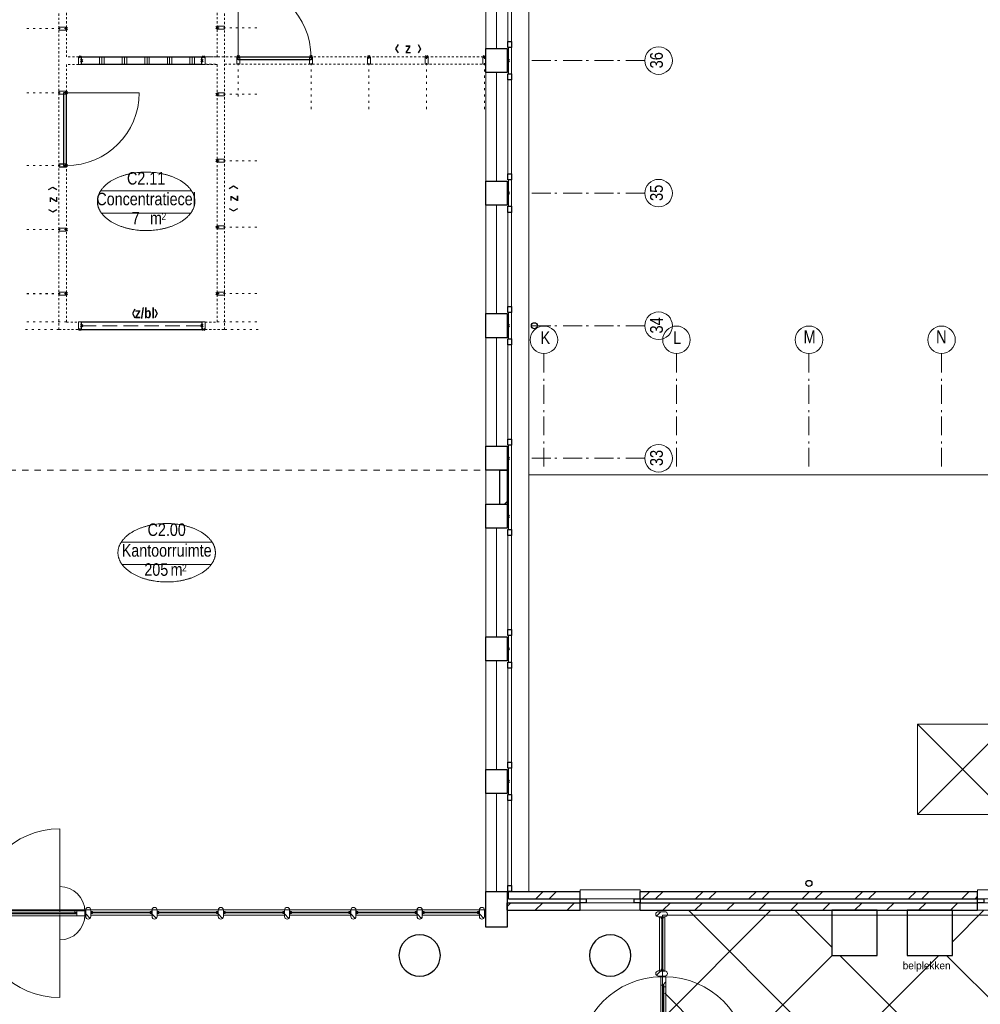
# Model space of a CAD drawing. Header units: millimetres. Extents: x 45699 to 251499, y 244 to 86446.
# Tile 119 of 240: x 179422 to 192179, y 45201 to 58272. Entities that reach past the tile are written whole.
import ezdxf
from ezdxf.enums import TextEntityAlignment as Align

# ---------------------------------------------------------------- set-up
doc = ezdxf.new("R2010")
doc.units = ezdxf.units.MM
doc.header["$LTSCALE"] = 400
doc.header["$PDMODE"] = 3
doc.header["$PDSIZE"] = 15
for name, pattern in [('STYLE_01', [0.416641, 0.208282, -0.208359]), ('STYLE_02', [0.694427, 0.486069, -0.208359]), ('STYLE_05', [0.208282, 0.069427, -0.138855]), ('STYLE_06', [1.041641, 0.625, -0.208282, 0.069427, -0.138931]), ('STYLE_21', [0.138889, 0.069444, -0.069444])]:
    doc.linetypes.add(name, pattern=pattern)
for name, color, linetype, lineweight in [('Buitenkozijnen', 140, 'Continuous', 15), ('Interieur-deur', 43, 'Continuous', 9), ('Interieur-scheidingswand-horizontaal', 5, 'Continuous', 25), ('Interieur-systeemwand glas', 140, 'STYLE_21', 15), ('Kozijnmerken', 43, 'Continuous', 9), ('Lijn-stramien', 5, 'STYLE_06', 9), ('mat-baksteen', 5, 'Continuous', 25), ('mat-beton (ihwg)', 5, 'Continuous', 25), ('mat-glas-hor', 140, 'Continuous', 15), ('mat-kalkzandsteen', 5, 'Continuous', 25), ('mat-naaldhout', 140, 'Continuous', 15), ('None', 7, 'Continuous', 9), ('Ruimtenummers', 5, 'Continuous', 25)]:
    doc.layers.add(name, color=color, linetype=linetype, lineweight=lineweight)
for name, color, linetype in [('inlay', 6, 'Continuous'), ('plat', 5, 'Continuous'), ('timmerwerk-ge', 150, 'Continuous')]:
    doc.layers.add(name, color=color, linetype=linetype)
doc.styles.add('Arial Narrow', font='ARIALN.TTF', dxfattribs={"height": 222.25})
doc.styles.add('Arial Narrow (bold)', font='ARIALNB.TTF', dxfattribs={"height": 172.861111})
doc.styles.add('s100', font='stylu.ttf', dxfattribs={"height": 100})

# ---------------------------------------------------------------- blocks, each defined once
blk = doc.blocks.new('*U266')
at = {"layer": 'Interieur-systeemwand glas', "lineweight": 15}
for p, q in [((-8939, 10609), (-8939, 24789)), ((-8839, 14229), (-8839, 17649)), ((-8839, 10709), (-8839, 14129))]:
    blk.add_line(p, q, dxfattribs=at)
blk = doc.blocks.new('*U269')
at = {"layer": 'Interieur-systeemwand glas', "lineweight": 15}
for p, q in [((-6999, 10709), (-6839, 10709)), ((-6999, 10609), (-6739, 10609))]:
    blk.add_line(p, q, dxfattribs=at)
blk = doc.blocks.new('*U271')
at = {"layer": 'Interieur-systeemwand glas', "lineweight": 15}
for p, q in [((-6838.941, 14229), (-7039.941, 14229)), ((-6838.941, 14129), (-7039.941, 14129))]:
    blk.add_line(p, q, dxfattribs=at)
blk = doc.blocks.new('*U290')
at = {"layer": 'Interieur-systeemwand glas', "lineweight": 15}
for p, q in [((-8677.941, 14229), (-8838.941, 14229)), ((-8677.941, 14129), (-8838.941, 14129))]:
    blk.add_line(p, q, dxfattribs=at)
blk = doc.blocks.new('*U292')
at = {"layer": 'Interieur-systeemwand glas', "color": 43, "linetype": 'Continuous', "lineweight": 9}
for points in [[(-8938.941, 14624.5), (-8838.941, 14624.5), (-8838.941, 14584.5), (-8938.941, 14584.5)], [(-8637.941, 14229), (-8637.941, 14129), (-8677.941, 14129), (-8677.941, 14229)], [(-8938.941, 13773.5), (-8838.941, 13773.5), (-8838.941, 13733.5), (-8938.941, 13733.5)]]:
    blk.add_lwpolyline(points, close=True, dxfattribs=at)
at = {"layer": 'Interieur-systeemwand glas', "color": 43, "linetype": 'Continuous', "lineweight": 15}
for p in [(-8838.941, 14604.5), (-8657.941, 14229), (-8838.941, 13753.5), (-8838.941, 13753.5)]:
    blk.add_point(p, dxfattribs=at)
at = {"layer": 'Lijn-stramien', "color": 8, "linetype": 'STYLE_05', "lineweight": 5}
for p, q in [((-8838.941, 14604.5), (-9414.941, 14604.5)), ((-8838.941, 13753.5), (-9414.941, 13753.5)), ((-8838.941, 13753.5), (-9414.941, 13753.5))]:
    blk.add_line(p, q, dxfattribs=at)
at = {"layer": 'None', "linetype": 'Continuous', "lineweight": 5}
blk.add_point((-8637.941, 14179), dxfattribs=at)
blk = doc.blocks.new('*U294')
at = {"layer": 'Interieur-systeemwand glas', "color": 43, "linetype": 'Continuous', "lineweight": 9}
blk.add_lwpolyline([(-8938.941, 15475.5), (-8838.941, 15475.5), (-8838.941, 15435.5), (-8938.941, 15435.5)], close=True, dxfattribs=at)
at = {"layer": 'Interieur-systeemwand glas', "color": 43, "linetype": 'Continuous', "lineweight": 15}
for p in [(-8838.941, 15455.5), (-8838.941, 14604.5)]:
    blk.add_point(p, dxfattribs=at)
at = {"layer": 'Lijn-stramien', "color": 8, "linetype": 'STYLE_05', "lineweight": 5}
for p, q in [((-8838.941, 15455.5), (-9414.941, 15455.5)), ((-8838.941, 14604.5), (-9414.941, 14604.5))]:
    blk.add_line(p, q, dxfattribs=at)
blk = doc.blocks.new('*U297')
at = {"layer": 'Interieur-deur', "color": 140, "linetype": 'Continuous', "lineweight": 15}
blk.add_line((-7875, 13753), (-8839, 13753), dxfattribs=at)
at = {"layer": 'Interieur-deur', "color": 92, "linetype": 'Continuous', "lineweight": 25}
blk.add_lwpolyline([(-8839, 12787), (-8839, 13753), (-8879, 13753), (-8879, 12787)], close=True, dxfattribs=at)
at = {"layer": 'Interieur-deur', "color": 140, "linetype": 'Continuous', "lineweight": 15}
blk.add_arc((-8839, 13753), 966, 270, 0, dxfattribs=at)
at = {"layer": 'Interieur-systeemwand glas', "color": 43, "linetype": 'Continuous', "lineweight": 9}
for points in [[(-8839, 13733), (-8839, 13773), (-8939, 13773), (-8939, 13733)], [(-8839, 12767), (-8839, 12807), (-8939, 12807), (-8939, 12767)]]:
    blk.add_lwpolyline(points, close=True, dxfattribs=at)
at = {"layer": 'Lijn-stramien', "color": 8, "linetype": 'STYLE_05', "lineweight": 5}
for p, q in [((-8839, 13753), (-9415, 13753)), ((-8839, 12787), (-9415, 12787))]:
    blk.add_line(p, q, dxfattribs=at)
at = {"layer": 'None', "linetype": 'Continuous', "lineweight": 5}
for p in [(-8839, 13753), (-8839, 12787)]:
    blk.add_point(p, dxfattribs=at)
blk = doc.blocks.new('*U299')
at = {"layer": 'Interieur-systeemwand glas', "color": 43, "linetype": 'Continuous', "lineweight": 9}
blk.add_lwpolyline([(-8938.941, 11955.5), (-8838.941, 11955.5), (-8838.941, 11915.5), (-8938.941, 11915.5)], close=True, dxfattribs=at)
at = {"layer": 'Interieur-systeemwand glas', "color": 43, "linetype": 'Continuous', "lineweight": 15}
for p in [(-8838.941, 11935.5), (-8838.941, 11084.5)]:
    blk.add_point(p, dxfattribs=at)
at = {"layer": 'Lijn-stramien', "color": 8, "linetype": 'STYLE_05', "lineweight": 5}
for p, q in [((-8838.941, 11935.5), (-9414.941, 11935.5)), ((-8838.941, 11084.5), (-9414.941, 11084.5))]:
    blk.add_line(p, q, dxfattribs=at)
blk = doc.blocks.new('*U301')
at = {"layer": 'Interieur-systeemwand glas', "color": 43, "linetype": 'Continuous', "lineweight": 9}
blk.add_lwpolyline([(-8938.941, 12806.5), (-8838.941, 12806.5), (-8838.941, 12766.5), (-8938.941, 12766.5)], close=True, dxfattribs=at)
at = {"layer": 'Interieur-systeemwand glas', "color": 43, "linetype": 'Continuous', "lineweight": 15}
for p in [(-8838.941, 12786.5), (-8838.941, 11935.5)]:
    blk.add_point(p, dxfattribs=at)
at = {"layer": 'Lijn-stramien', "color": 8, "linetype": 'STYLE_05', "lineweight": 5}
for p, q in [((-8838.941, 12786.5), (-9414.941, 12786.5)), ((-8838.941, 11935.5), (-9414.941, 11935.5))]:
    blk.add_line(p, q, dxfattribs=at)
blk = doc.blocks.new('*U309')
at = {"layer": 'Interieur-systeemwand glas', "color": 43, "linetype": 'Continuous', "lineweight": 9}
for points in [[(-6838.941, 11105.5), (-6738.941, 11105.5), (-6738.941, 11065.5), (-6838.941, 11065.5)], [(-7038.941, 10609.5), (-7038.941, 10709.5), (-6998.941, 10709.5), (-6998.941, 10609.5)]]:
    blk.add_lwpolyline(points, close=True, dxfattribs=at)
at = {"layer": 'Interieur-systeemwand glas', "color": 43, "linetype": 'Continuous', "lineweight": 15}
for p in [(-6838.941, 11085.5), (-6838.941, 11085.5), (-7018.941, 10609.5)]:
    blk.add_point(p, dxfattribs=at)
at = {"layer": 'Lijn-stramien', "color": 8, "linetype": 'STYLE_05', "lineweight": 5}
for p, q in [((-6838.941, 11085.5), (-6282.941, 11085.5)), ((-6838.941, 10709.5), (-6282.941, 10709.5)), ((-6738.941, 10609.5), (-6282.941, 10609.5))]:
    blk.add_line(p, q, dxfattribs=at)
at = {"layer": 'None', "linetype": 'Continuous', "lineweight": 5}
blk.add_point((-7038.941, 10659.5), dxfattribs=at)
blk = doc.blocks.new('*U315')
at = {"layer": 'Interieur-systeemwand glas', "color": 43, "linetype": 'Continuous', "lineweight": 9}
blk.add_lwpolyline([(-6838.941, 11105.5), (-6738.941, 11105.5), (-6738.941, 11065.5), (-6838.941, 11065.5)], close=True, dxfattribs=at)
at = {"layer": 'Interieur-systeemwand glas', "color": 43, "linetype": 'Continuous', "lineweight": 15}
blk.add_point((-6838.941, 11085.5), dxfattribs=at)
blk.add_point((-6838.941, 11085.5), dxfattribs=at)
at = {"layer": 'Lijn-stramien', "color": 8, "linetype": 'STYLE_05', "lineweight": 5}
blk.add_line((-6838.941, 11085.5), (-6282.941, 11085.5), dxfattribs=at)
blk = doc.blocks.new('*U316')
at = {"layer": 'Interieur-systeemwand glas', "color": 43, "linetype": 'Continuous', "lineweight": 9}
blk.add_lwpolyline([(-6838.941, 11988), (-6738.941, 11988), (-6738.941, 11948), (-6838.941, 11948)], close=True, dxfattribs=at)
at = {"layer": 'Interieur-systeemwand glas', "color": 43, "linetype": 'Continuous', "lineweight": 15}
blk.add_point((-6838.941, 11968), dxfattribs=at)
blk.add_point((-6838.941, 11968), dxfattribs=at)
at = {"layer": 'Lijn-stramien', "color": 8, "linetype": 'STYLE_05', "lineweight": 5}
blk.add_line((-6838.941, 11968), (-6282.941, 11968), dxfattribs=at)
blk = doc.blocks.new('*U317')
at = {"layer": 'Interieur-systeemwand glas', "color": 43, "linetype": 'Continuous', "lineweight": 9}
blk.add_lwpolyline([(-6838.941, 12870.5), (-6738.941, 12870.5), (-6738.941, 12830.5), (-6838.941, 12830.5)], close=True, dxfattribs=at)
at = {"layer": 'Interieur-systeemwand glas', "color": 43, "linetype": 'Continuous', "lineweight": 15}
blk.add_point((-6838.941, 12850.5), dxfattribs=at)
blk.add_point((-6838.941, 12850.5), dxfattribs=at)
at = {"layer": 'Lijn-stramien', "color": 8, "linetype": 'STYLE_05', "lineweight": 5}
blk.add_line((-6838.941, 12850.5), (-6282.941, 12850.5), dxfattribs=at)
blk = doc.blocks.new('*U318')
at = {"layer": 'Interieur-systeemwand glas', "color": 43, "linetype": 'Continuous', "lineweight": 9}
blk.add_lwpolyline([(-6838.941, 13753), (-6738.941, 13753), (-6738.941, 13713), (-6838.941, 13713)], close=True, dxfattribs=at)
at = {"layer": 'Interieur-systeemwand glas', "color": 43, "linetype": 'Continuous', "lineweight": 15}
blk.add_point((-6838.941, 13733), dxfattribs=at)
blk.add_point((-6838.941, 13733), dxfattribs=at)
at = {"layer": 'Lijn-stramien', "color": 8, "linetype": 'STYLE_05', "lineweight": 5}
blk.add_line((-6838.941, 13733), (-6282.941, 13733), dxfattribs=at)
blk = doc.blocks.new('*U319')
at = {"layer": 'Interieur-systeemwand glas', "color": 43, "linetype": 'Continuous', "lineweight": 9}
blk.add_lwpolyline([(-6838.941, 14635.5), (-6738.941, 14635.5), (-6738.941, 14595.5), (-6838.941, 14595.5)], close=True, dxfattribs=at)
at = {"layer": 'Interieur-systeemwand glas', "color": 43, "linetype": 'Continuous', "lineweight": 15}
blk.add_point((-6838.941, 14615.5), dxfattribs=at)
blk.add_point((-6838.941, 14615.5), dxfattribs=at)
at = {"layer": 'Lijn-stramien', "color": 8, "linetype": 'STYLE_05', "lineweight": 5}
blk.add_line((-6838.941, 14615.5), (-6282.941, 14615.5), dxfattribs=at)
blk = doc.blocks.new('*X342')
at = {"layer": 'None', "lineweight": 9}
for p, q in [((-8400, 14130), (-8400, 14230)), ((-8370, 14130), (-8370, 14230)), ((-8340, 14130), (-8340, 14230)), ((-8100, 14130), (-8100, 14230)), ((-8070, 14130), (-8070, 14230)), ((-8040, 14130), (-8040, 14230)), ((-7800, 14130), (-7800, 14230)), ((-7770, 14130), (-7770, 14230)), ((-7740, 14130), (-7740, 14230)), ((-7500, 14130), (-7500, 14230)), ((-7470, 14130), (-7470, 14230)), ((-7440, 14130), (-7440, 14230)), ((-7200, 14130), (-7200, 14230)), ((-7170, 14130), (-7170, 14230)), ((-7140, 14130), (-7140, 14230))]:
    blk.add_line(p, q, dxfattribs=at)
blk = doc.blocks.new('*U343')
at = {"layer": 'Interieur-scheidingswand-horizontaal', "lineweight": 25}
for p, q in [((-8637.941, 14230), (-7039.941, 14230)), ((-8637.941, 14130), (-8637.941, 14230)), ((-8637.941, 14130), (-7039.941, 14130)), ((-7039.941, 14130), (-7039.941, 14230))]:
    blk.add_line(p, q, dxfattribs=at)
at = {"layer": 'Interieur-scheidingswand-horizontaal'}
blk.add_blockref('*X342', (0, 0), dxfattribs=at)
blk = doc.blocks.new('*U374')
at = {"layer": 'Interieur-systeemwand glas', "lineweight": 15}
for p, q in [((-6838.941, 14229), (-6838.941, 17749.5)), ((-6738.941, 10609), (-6738.941, 17649.5)), ((-6838.941, 10709), (-6838.941, 14129))]:
    blk.add_line(p, q, dxfattribs=at)
blk = doc.blocks.new('*U385')
at = {"layer": 'Interieur-deur', "color": 140, "linetype": 'Continuous', "lineweight": 15}
blk.add_line((-6558, 15194), (-6558, 14230), dxfattribs=at)
at = {"layer": 'Interieur-deur', "color": 92, "linetype": 'Continuous', "lineweight": 25}
blk.add_lwpolyline([(-6558, 14230), (-5592, 14230), (-5592, 14190), (-6558, 14190)], close=True, dxfattribs=at)
at = {"layer": 'Interieur-deur', "color": 140, "linetype": 'Continuous', "lineweight": 15}
blk.add_arc((-6558, 14230), 966, 0, 90, dxfattribs=at)
at = {"layer": 'Interieur-systeemwand glas', "color": 43, "linetype": 'Continuous', "lineweight": 9}
for points in [[(-6578, 14230), (-6538, 14230), (-6538, 14130), (-6578, 14130)], [(-5612, 14230), (-5572, 14230), (-5572, 14130), (-5612, 14130)]]:
    blk.add_lwpolyline(points, close=True, dxfattribs=at)
at = {"layer": 'Lijn-stramien', "color": 8, "linetype": 'STYLE_05', "lineweight": 5}
for p, q in [((-6558, 14230), (-6558, 13654)), ((-5592, 14230), (-5592, 13654))]:
    blk.add_line(p, q, dxfattribs=at)
at = {"layer": 'None', "linetype": 'Continuous', "lineweight": 5}
for p in [(-6558, 14230), (-5592, 14230)]:
    blk.add_point(p, dxfattribs=at)
blk = doc.blocks.new('*U387')
at = {"layer": 'Interieur-systeemwand glas', "color": 43, "linetype": 'Continuous', "lineweight": 9}
blk.add_lwpolyline([(-4844, 14230), (-4844, 14130), (-4804, 14130), (-4804, 14230)], close=True, dxfattribs=at)
at = {"layer": 'Interieur-systeemwand glas', "color": 43, "linetype": 'Continuous', "lineweight": 15}
for p in [(-5591, 14230), (-4824, 14230), (-4824, 14230)]:
    blk.add_point(p, dxfattribs=at)
at = {"layer": 'Lijn-stramien', "color": 8, "linetype": 'STYLE_05', "lineweight": 5}
for p, q in [((-5591, 14230), (-5591, 13535)), ((-4824, 14230), (-4824, 13535))]:
    blk.add_line(p, q, dxfattribs=at)
blk = doc.blocks.new('*U391')
at = {"layer": 'Interieur-systeemwand glas', "color": 43, "linetype": 'Continuous', "lineweight": 9}
blk.add_lwpolyline([(-4077, 14230), (-4077, 14130), (-4037, 14130), (-4037, 14230)], close=True, dxfattribs=at)
at = {"layer": 'Interieur-systeemwand glas', "color": 43, "linetype": 'Continuous', "lineweight": 15}
for p in [(-4824, 14230), (-4057, 14230), (-4057, 14230)]:
    blk.add_point(p, dxfattribs=at)
at = {"layer": 'Lijn-stramien', "color": 8, "linetype": 'STYLE_05', "lineweight": 5}
for p, q in [((-4824, 14230), (-4824, 13535)), ((-4057, 14230), (-4057, 13535))]:
    blk.add_line(p, q, dxfattribs=at)
blk = doc.blocks.new('*U393')
at = {"layer": 'Interieur-systeemwand glas', "color": 43, "linetype": 'Continuous', "lineweight": 9}
blk.add_lwpolyline([(-3310, 14230), (-3310, 14130), (-3270, 14130), (-3270, 14230)], close=True, dxfattribs=at)
at = {"layer": 'Interieur-systeemwand glas', "color": 43, "linetype": 'Continuous', "lineweight": 15}
for p in [(-4057, 14230), (-3290, 14230), (-3290, 14230)]:
    blk.add_point(p, dxfattribs=at)
at = {"layer": 'Lijn-stramien', "color": 8, "linetype": 'STYLE_05', "lineweight": 5}
for p, q in [((-4057, 14230), (-4057, 13535)), ((-3290, 14230), (-3290, 13535))]:
    blk.add_line(p, q, dxfattribs=at)
blk = doc.blocks.new('*U394')
at = {"layer": 'Interieur-systeemwand glas', "lineweight": 15}
for p, q in [((-6999, 14230), (-3269, 14230)), ((-6999, 14130), (-6839, 14130)), ((-6739, 14130), (-3269, 14130))]:
    blk.add_line(p, q, dxfattribs=at)
at = {"layer": 'None', "color": 7}
for name in ['*U387', '*U391', '*U393']:
    blk.add_blockref(name, (0, 0), dxfattribs=at)
blk = doc.blocks.new('*U395')
at = {"layer": 'Interieur-systeemwand glas', "lineweight": 15}
for p, q in [((-8939, 10609), (-8679, 10610)), ((-8839, 10709), (-8679, 10709))]:
    blk.add_line(p, q, dxfattribs=at)
blk = doc.blocks.new('*U396')
at = {"layer": 'Interieur-scheidingswand-horizontaal', "lineweight": 25}
for p, q in [((-8638.941, 10709.5), (-7038.941, 10709.5)), ((-8638.941, 10609.5), (-8638.941, 10709.5)), ((-8638.941, 10609.5), (-7038.941, 10609.5)), ((-7038.941, 10609.5), (-7038.941, 10709.5))]:
    blk.add_line(p, q, dxfattribs=at)
at = {"layer": 'Interieur-scheidingswand-horizontaal', "linetype": 'STYLE_02', "lineweight": 9}
blk.add_line((-8638.941, 10659.5), (-7038.941, 10659.5), dxfattribs=at)
blk = doc.blocks.new('*U399')
at = {"layer": 'Interieur-systeemwand glas', "color": 43, "linetype": 'Continuous', "lineweight": 9}
for points in [[(-8938.941, 11105.5), (-8838.941, 11105.5), (-8838.941, 11065.5), (-8938.941, 11065.5)], [(-8638.941, 10609.5), (-8638.941, 10709.5), (-8678.941, 10709.5), (-8678.941, 10609.5)]]:
    blk.add_lwpolyline(points, close=True, dxfattribs=at)
at = {"layer": 'Interieur-systeemwand glas', "color": 43, "linetype": 'Continuous', "lineweight": 15}
for p in [(-8838.941, 11085.5), (-8838.941, 11085.5), (-8658.941, 10609.5)]:
    blk.add_point(p, dxfattribs=at)
at = {"layer": 'Lijn-stramien', "color": 8, "linetype": 'STYLE_05', "lineweight": 5}
for p, q in [((-8838.941, 11085.5), (-9394.941, 11085.5)), ((-8838.941, 10709.5), (-9394.941, 10709.5)), ((-8938.941, 10609.5), (-9394.941, 10609.5))]:
    blk.add_line(p, q, dxfattribs=at)
at = {"layer": 'None', "linetype": 'Continuous', "lineweight": 5}
blk.add_point((-8638.941, 10659.5), dxfattribs=at)
blk = doc.blocks.new('*U400')
at = {"layer": 'Interieur-systeemwand glas', "color": 43, "linetype": 'Continuous', "lineweight": 9}
blk.add_lwpolyline([(-7039.941, 14229), (-7039.941, 14129), (-6999.941, 14129), (-6999.941, 14229)], close=True, dxfattribs=at)
at = {"layer": 'Interieur-systeemwand glas', "color": 43, "linetype": 'Continuous', "lineweight": 15}
blk.add_point((-7019.941, 14229), dxfattribs=at)
at = {"layer": 'None', "linetype": 'Continuous', "lineweight": 5}
blk.add_point((-7039.941, 14179), dxfattribs=at)
blk = doc.blocks.new('*U401')
at = {"layer": 'Interieur-scheidingswand-horizontaal', "color": 7}
for name in ['*U294', '*U297', '*U301', '*U299']:
    blk.add_blockref(name, (0, 0), dxfattribs=at)
at = {"layer": 'Interieur-scheidingswand-horizontaal'}
for name in ['*U343', '*U396']:
    blk.add_blockref(name, (0, 0), dxfattribs=at)
at = {"layer": 'Interieur-systeemwand glas'}
for name in ['*U266', '*U374', '*U290', '*U271', '*U395', '*U269']:
    blk.add_blockref(name, (0, 0), dxfattribs=at)
at = {"layer": 'Interieur-systeemwand glas', "color": 7}
blk.add_blockref('*U385', (0, 0), dxfattribs=at)
at = {"layer": 'None', "color": 7}
for name in ['*U292', '*U319', '*U400', '*U394', '*U318', '*U317', '*U316', '*U399', '*U309', '*U315']:
    blk.add_blockref(name, (0, 0), dxfattribs=at)
blk = doc.blocks.new('*U408')
at = {"layer": 'mat-glas-hor', "color": 140, "lineweight": 15}
blk.add_lwpolyline([(-8708, 2854), (-9908, 2854), (-9908, 2866), (-8708, 2866)], close=True, dxfattribs=at)
at = {"layer": 'mat-naaldhout', "color": 140, "linetype": 'Continuous', "lineweight": 15}
for points in [[(-9920, 2868), (-9895, 2868), (-9895, 2894), (-10029, 2894), (-10029, 2826), (-9920, 2826)], [(-8703, 2868), (-8728, 2868), (-8728, 2894), (-8594, 2894), (-8594, 2826), (-8703, 2826)]]:
    blk.add_lwpolyline(points, close=True, dxfattribs=at)
at = {"layer": 'None', "color": 43, "linetype": 'Continuous', "lineweight": 9}
for p, q in [((-8929, 3980), (-8929, 2880)), ((-8929, 1740), (-8929, 2840))]:
    blk.add_line(p, q, dxfattribs=at)
at = {"layer": 'None', "color": 8, "lineweight": 5}
blk.add_lwpolyline([(-10029, 2894), (-10029, 2826), (-8703, 2826), (-8703, 2894)], close=True, dxfattribs=at)
at = {"layer": 'None', "color": 43, "linetype": 'Continuous', "lineweight": 9}
for centre, radius, start, end in [((-8929, 2880), 1100, 90, 180), ((-8929, 2880), 335, 360, 90), ((-8929, 2840), 1100, 180, 270), ((-8929, 2840), 335, 270, 360)]:
    blk.add_arc(centre, radius, start, end, dxfattribs=at)
blk = doc.blocks.new('*X15')
at = {"layer": 'None', "lineweight": 5}
blk.add_line((-24, -24), (34, 34), dxfattribs=at)
blk = doc.blocks.new('houten stijl 67 x 114')
at = {"layer": 'mat-naaldhout', "color": 140, "linetype": 'Continuous', "lineweight": 15, "flags": 128}
blk.add_lwpolyline([(33.5, 0), (33.5, 0, -0.4142136), (0, -33.5), (0, -33.5, -0.4142136), (-33.5, 0), (-33.5, 88), (-33.5, 88, -0.4142136), (0, 121.5), (0, 121.5, -0.4142136), (33.5, 88)], format="xyb", close=True, dxfattribs=at)
at = {"layer": 'mat-naaldhout', "color": 140}
blk.add_blockref('*X15', (0, 0), dxfattribs=at)
blk = doc.blocks.new('binnenpui 880 h.o.h.')
at = {"layer": 'mat-glas-hor', "color": 8, "lineweight": 5}
blk.add_lwpolyline([(18, -34), (88, -34), (88, -846), (18, -846)], close=True, dxfattribs=at)
at = {"layer": 'mat-glas-hor', "color": 140, "lineweight": 15}
blk.add_lwpolyline([(48, -40), (58, -40), (58, -840), (48, -840)], close=True, dxfattribs=at)
at = {"layer": 'mat-naaldhout', "color": 140, "linetype": 'Continuous', "lineweight": 15, "flags": 128}
for points in [[(43, -34), (18, -34), (18, -34, 0.414214), (20, -36), (36, -36, -0.414214), (40, -40), (40, -56, 0.414214), (42, -58), (43, -58)], [(63, -34), (88, -34), (88, -34, -0.414214), (86, -36), (70, -36, 0.414214), (66, -40), (66, -56, -0.414214), (64, -58), (63, -58)], [(43, -846), (18, -846), (18, -846, -0.414214), (20, -844), (36, -844, 0.414214), (40, -840), (40, -824, -0.414214), (42, -822), (43, -822)], [(63, -846), (88, -846), (88, -846, 0.414214), (86, -844), (70, -844, -0.414214), (66, -840), (66, -824, 0.414214), (64, -822), (63, -822)]]:
    blk.add_lwpolyline(points, format="xyb", close=True, dxfattribs=at)
at = {"layer": 'None', "color": 7, "rotation": 270}
for p in [(0, 0), (0, -880)]:
    blk.add_blockref('houten stijl 67 x 114', p, dxfattribs=at)
blk = doc.blocks.new('*U409')
at = {"layer": 'mat-glas-hor', "color": 8, "lineweight": 5}
blk.add_lwpolyline([(-10825, 2834), (-10825, 2904), (-10101, 2904), (-10101, 2834)], close=True, dxfattribs=at)
at = {"layer": 'mat-glas-hor', "color": 140, "lineweight": 15}
blk.add_lwpolyline([(-10819, 2864), (-10819, 2874), (-10107, 2874), (-10107, 2864)], close=True, dxfattribs=at)
at = {"layer": 'mat-naaldhout', "color": 140, "linetype": 'Continuous', "lineweight": 15, "flags": 128}
for points in [[(-10825, 2879), (-10825, 2904), (-10824, 2904, -0.414214), (-10822, 2902), (-10822, 2886, 0.414214), (-10819, 2882), (-10802, 2882, -0.414214), (-10800, 2880), (-10800, 2879)], [(-10101, 2879), (-10101, 2904), (-10102, 2904, 0.414214), (-10104, 2902), (-10104, 2886, -0.414214), (-10107, 2882), (-10124, 2882, 0.414214), (-10126, 2880), (-10126, 2879)], [(-10825, 2859), (-10825, 2834), (-10824, 2834, 0.414214), (-10822, 2836), (-10822, 2852, -0.414214), (-10819, 2856), (-10802, 2856, 0.414214), (-10800, 2858), (-10800, 2859)], [(-10101, 2859), (-10101, 2834), (-10102, 2834, -0.414214), (-10104, 2836), (-10104, 2852, 0.414214), (-10107, 2856), (-10124, 2856, -0.414214), (-10126, 2858), (-10126, 2859)]]:
    blk.add_lwpolyline(points, format="xyb", close=True, dxfattribs=at)
at = {"layer": 'None', "color": 7}
for p in [(-10859, 2816), (-10067, 2816)]:
    blk.add_blockref('houten stijl 67 x 114', p, dxfattribs=at)
blk = doc.blocks.new('*U410')
at = {"layer": 'mat-glas-hor', "color": 8, "lineweight": 5}
blk.add_lwpolyline([(-16052, 2834), (-16052, 2904), (-15292, 2904), (-15292, 2834)], close=True, dxfattribs=at)
at = {"layer": 'mat-glas-hor', "color": 140, "lineweight": 15}
blk.add_lwpolyline([(-16045, 2864), (-16045, 2874), (-15299, 2874), (-15299, 2864)], close=True, dxfattribs=at)
at = {"layer": 'mat-naaldhout', "color": 140, "linetype": 'Continuous', "lineweight": 15, "flags": 128}
for points in [[(-16052, 2879), (-16052, 2904), (-16051, 2904, -0.414214), (-16049, 2902), (-16049, 2886, 0.414214), (-16045, 2882), (-16029, 2882, -0.414214), (-16027, 2880), (-16027, 2879)], [(-15292, 2879), (-15292, 2904), (-15293, 2904, 0.414214), (-15295, 2902), (-15295, 2886, -0.414214), (-15299, 2882), (-15315, 2882, 0.414214), (-15317, 2880), (-15317, 2879)], [(-16052, 2859), (-16052, 2834), (-16051, 2834, 0.414214), (-16049, 2836), (-16049, 2852, -0.414214), (-16045, 2856), (-16029, 2856, 0.414214), (-16027, 2858), (-16027, 2859)], [(-15292, 2859), (-15292, 2834), (-15293, 2834, -0.414214), (-15295, 2836), (-15295, 2852, 0.414214), (-15299, 2856), (-15315, 2856, -0.414214), (-15317, 2858), (-15317, 2859)]]:
    blk.add_lwpolyline(points, format="xyb", close=True, dxfattribs=at)
at = {"layer": 'None', "color": 7}
for p in [(-16085, 2816), (-15259, 2816)]:
    blk.add_blockref('houten stijl 67 x 114', p, dxfattribs=at)
blk = doc.blocks.new('*U411')
at = {"layer": 'mat-glas-hor', "color": 8, "lineweight": 5}
blk.add_lwpolyline([(-3356, 2834), (-3356, 2904), (-4115, 2904), (-4115, 2834)], close=True, dxfattribs=at)
at = {"layer": 'mat-glas-hor', "color": 140, "lineweight": 15}
blk.add_lwpolyline([(-3362, 2864), (-3362, 2874), (-4108, 2874), (-4108, 2864)], close=True, dxfattribs=at)
at = {"layer": 'mat-naaldhout', "color": 140, "linetype": 'Continuous', "lineweight": 15, "flags": 128}
for points in [[(-4115, 2879), (-4115, 2904), (-4114, 2904, -0.414214), (-4112, 2902), (-4112, 2886, 0.414214), (-4108, 2882), (-4092, 2882, -0.414214), (-4090, 2880), (-4090, 2879)], [(-3356, 2879), (-3356, 2904), (-3357, 2904, 0.414214), (-3359, 2902), (-3359, 2886, -0.414214), (-3362, 2882), (-3379, 2882, 0.414214), (-3381, 2880), (-3381, 2879)], [(-4115, 2859), (-4115, 2834), (-4114, 2834, 0.414214), (-4112, 2836), (-4112, 2852, -0.414214), (-4108, 2856), (-4092, 2856, 0.414214), (-4090, 2858), (-4090, 2859)], [(-3356, 2859), (-3356, 2834), (-3357, 2834, -0.414214), (-3359, 2836), (-3359, 2852, 0.414214), (-3362, 2856), (-3379, 2856, -0.414214), (-3381, 2858), (-3381, 2859)]]:
    blk.add_lwpolyline(points, format="xyb", close=True, dxfattribs=at)
at = {"layer": 'None', "color": 7, "xscale": -1}
for p in [(-4148, 2816), (-3322, 2816)]:
    blk.add_blockref('houten stijl 67 x 114', p, dxfattribs=at)
blk = doc.blocks.new('*U412')
at = {"layer": 'None', "color": 7}
for name in ['*U408', '*U410', '*U409', '*U411']:
    blk.add_blockref(name, (0, 0), dxfattribs=at)
at = {"layer": 'None', "color": 7, "rotation": 90}
for p in [(-15259, 2816), (-14379, 2816), (-13499, 2816), (-12619, 2816), (-11739, 2816)]:
    blk.add_blockref('binnenpui 880 h.o.h.', p, dxfattribs=at)
at = {"layer": 'None', "color": 7, "xscale": -1, "rotation": 270}
for p in [(-7670, 2816), (-6790, 2816), (-5910, 2816), (-5030, 2816), (-4150, 2816)]:
    blk.add_blockref('binnenpui 880 h.o.h.', p, dxfattribs=at)
blk = doc.blocks.new('Kolom 280x320')
at = {"layer": 'mat-beton (ihwg)', "lineweight": 25}
blk.add_lwpolyline([(-300, 160), (-20, 160), (-20, -160), (-300, -160)], close=True, dxfattribs=at)
at = {"layer": 'None', "color": 92, "linetype": 'Continuous', "lineweight": 5}
blk.add_point((0, 0), dxfattribs=at)
blk = doc.blocks.new('Kolom O 550')
at = {"layer": 'mat-beton (ihwg)', "lineweight": 25}
blk.add_circle((0, 0), 275, dxfattribs=at)
blk = doc.blocks.new('Gevelpui best 1410 (2D)')
at = {"layer": 'Buitenkozijnen', "lineweight": 15}
for p, q in [((-260, 0), (-260, -1410)), ((-260, 0), (-210, 0)), ((-210, 0), (-210, -1410)), ((-260, -1410), (-210, -1410))]:
    blk.add_line(p, q, dxfattribs=at)
at = {"layer": 'Buitenkozijnen', "color": 92, "lineweight": 25}
for points in [[(-260, 0), (-210, 0), (-210, -80), (-260, -80)], [(-260, -1330), (-210, -1330), (-210, -1410), (-260, -1410)]]:
    blk.add_lwpolyline(points, close=True, dxfattribs=at)
at = {"layer": 'None', "color": 43, "linetype": 'Continuous', "lineweight": 9}
blk.add_line((-410, 15), (-410, -1425), dxfattribs=at)
blk = doc.blocks.new('*X1104')
at = {"layer": 'None', "lineweight": 9}
blk.add_line((-3024, 8290), (-2989, 8325), dxfattribs=at)
blk = doc.blocks.new('*U1105')
at = {"layer": 'Buitenkozijnen', "lineweight": 15}
for p, q in [((-2978.9, 4435), (-2978.9, 3150)), ((-2978.9, 4435), (-2928.9, 4435)), ((-2928.9, 4435), (-2928.9, 3150)), ((-2978.9, 3150), (-2928.9, 3150))]:
    blk.add_line(p, q, dxfattribs=at)
blk = doc.blocks.new('Gevelpui best 800')
at = {"layer": 'Buitenkozijnen', "color": 43, "linetype": 'Continuous', "lineweight": 9}
blk.add_lwpolyline([(-400, 270), (400, 270), (400, 0), (-400, 0)], close=True, dxfattribs=at)
at = {"layer": 'Buitenkozijnen', "color": 140, "linetype": 'Continuous', "lineweight": 15}
blk.add_lwpolyline([(-400, 150), (400, 150), (400, 100), (-400, 100)], close=True, dxfattribs=at)
at = {"layer": 'Buitenkozijnen', "color": 92, "linetype": 'Continuous', "lineweight": 25}
for points in [[(-400, 150), (-320, 150), (-320, 100), (-400, 100)], [(320, 150), (400, 150), (400, 100), (320, 100)]]:
    blk.add_lwpolyline(points, close=True, dxfattribs=at)
blk = doc.blocks.new('*X1106')
at = {"layer": 'None', "lineweight": 9}
for p, q in [((-918, 2900), (-818, 3000)), ((-494, 2900), (-394, 3000)), ((-70, 2900), (30, 3000)), ((354, 2900), (454, 3000)), ((779, 2900), (879, 3000)), ((1203, 2900), (1303, 3000)), ((1627, 2900), (1727, 3000)), ((2051, 2900), (2151, 3000)), ((2476, 2900), (2576, 3000)), ((2900, 2900), (3000, 3000))]:
    blk.add_line(p, q, dxfattribs=at)
blk = doc.blocks.new('*X1107')
at = {"layer": 'None', "lineweight": 9}
for p, q in [((-1193, 3050), (-1093, 3150)), ((-1016, 3050), (-916, 3150)), ((-486, 3050), (-386, 3150)), ((-309, 3050), (-209, 3150)), ((222, 3050), (322, 3150)), ((398, 3050), (498, 3150)), ((929, 3050), (1029, 3150)), ((1105, 3050), (1205, 3150)), ((1636, 3050), (1736, 3150)), ((1812, 3050), (1912, 3150)), ((2343, 3050), (2443, 3150)), ((2519, 3050), (2619, 3150)), ((3050, 3050), (3150, 3150)), ((3226, 3050), (3261, 3085))]:
    blk.add_line(p, q, dxfattribs=at)
blk = doc.blocks.new('*X1108')
at = {"layer": 'None', "lineweight": 9}
for p, q in [((-2989, 2951), (-2940, 3000)), ((-2615, 2900), (-2515, 3000)), ((-2191, 2900), (-2091, 3000))]:
    blk.add_line(p, q, dxfattribs=at)
blk = doc.blocks.new('*X1109')
at = {"layer": 'None', "lineweight": 9}
for p, q in [((-2607, 3050), (-2507, 3150)), ((-2430, 3050), (-2330, 3150))]:
    blk.add_line(p, q, dxfattribs=at)
blk = doc.blocks.new('HWA')
at = {"layer": 'None', "color": 92, "linetype": 'Continuous', "lineweight": 25}
blk.add_circle((0, -74), 40, dxfattribs=at)
blk = doc.blocks.new('Ruimtenummer UV 50')
at = {"layer": 'Ruimtenummers', "color": 8, "lineweight": 5}
for p, q in [((602, 157), (-602, 157)), ((595, -137), (-595, -137))]:
    blk.add_line(p, q, dxfattribs=at)
blk.add_open_spline([(-323, 354), (-173, 406), (173, 406), (323, 354), (473, 302), (560, 212), (647, 122), (647, 18), (647, -86), (560, -176), (473, -266), (323, -318), (173, -370), (-173, -370), (-323, -318), (-474, -266), (-560, -176), (-647, -86), (-647, 18), (-647, 122), (-560, 212), (-474, 302), (-323, 354)], degree=2, knots=[0, 0, 0, 0.09962, 0.19924, 0.19924, 0.283607, 0.283607, 0.349619, 0.349619, 0.415638, 0.415638, 0.5, 0.5, 0.59962, 0.69924, 0.69924, 0.783607, 0.783607, 0.849619, 0.849619, 0.915638, 0.915638, 1, 1, 1], dxfattribs=at)
at = {"layer": 'Ruimtenummers', "attachment_point": 2, "style": 'Arial Narrow'}
for s, insert, char_height in [(' m', (104, -122), 165.9), (' 2', (220, -133), 96.8)]:
    blk.add_mtext(s, dxfattribs=dict(at, insert=insert, char_height=char_height))
at = {"layer": 'Ruimtenummers', "style": 'Arial Narrow'}
for tag, p in [('Nummer', (0, 407)), ('Naam', (0, 132)), ('Oppervlak', (-138, -122))]:
    blk.add_attdef(tag, text='', height=166, dxfattribs=at).set_placement(p, align=Align.TOP_CENTER)
blk = doc.blocks.new('*U1198')
at = {"layer": 'None', "color": 140, "linetype": 'Continuous', "lineweight": 15}
for p, q in [((2461.059, 5370), (3661.059, 4170)), ((3661.059, 5370), (2461.059, 4170))]:
    blk.add_line(p, q, dxfattribs=at)
blk.add_lwpolyline([(2461.059, 5370), (3661.059, 5370), (3661.059, 4170), (2461.059, 4170)], close=True, dxfattribs=at)
blk = doc.blocks.new('*X1238')
at = {"layer": 'None', "lineweight": 5}
blk.add_line((-922, 1906), (-880, 1948), dxfattribs=at)
blk = doc.blocks.new('*U1239')
at = {"layer": 'mat-glas-hor', "color": 140, "lineweight": 15}
blk.add_lwpolyline([(-920, 694), (-920, 1894), (-908, 1894), (-908, 694)], close=True, dxfattribs=at)
at = {"layer": 'mat-naaldhout', "color": 140, "linetype": 'Continuous', "lineweight": 15}
for points in [[(-905, 1906), (-905, 1881), (-880, 1881), (-880, 2015), (-947, 2015), (-947, 1906)], [(-905, 689), (-905, 714), (-880, 714), (-880, 580), (-947, 580), (-947, 689)]]:
    blk.add_lwpolyline(points, close=True, dxfattribs=at)
at = {"layer": 'None', "color": 43, "linetype": 'Continuous', "lineweight": 9}
for p, q in [((-2034, 915), (-934, 915)), ((206, 915), (-894, 915))]:
    blk.add_line(p, q, dxfattribs=at)
at = {"layer": 'None', "color": 8, "lineweight": 5}
blk.add_lwpolyline([(-880, 2015), (-947, 2015), (-947, 689), (-880, 689)], close=True, dxfattribs=at)
at = {"layer": 'None', "color": 43, "linetype": 'Continuous', "lineweight": 9}
for centre, radius, start, end in [((-934, 915), 1100, 90, 180), ((-894, 915), 1100, 0, 90), ((-934, 915), 335, 180, 270), ((-894, 915), 335, 270, 0)]:
    blk.add_arc(centre, radius, start, end, dxfattribs=at)
at = {"layer": 'mat-naaldhout', "color": 140}
blk.add_blockref('*X1238', (0, 0), dxfattribs=at)
blk = doc.blocks.new('*U1240')
at = {"layer": 'mat-glas-hor', "color": 8, "lineweight": 5}
blk.add_lwpolyline([(-962, 2093), (-892, 2093), (-892, 2813), (-962, 2813)], close=True, dxfattribs=at)
at = {"layer": 'mat-glas-hor', "color": 140, "lineweight": 15}
blk.add_lwpolyline([(-932, 2100), (-922, 2100), (-922, 2806), (-932, 2806)], close=True, dxfattribs=at)
at = {"layer": 'mat-naaldhout', "color": 140, "linetype": 'Continuous', "lineweight": 15, "flags": 128}
for points in [[(-938, 2813), (-963, 2813), (-963, 2812, 0.414214), (-961, 2810), (-944, 2810, -0.414214), (-941, 2806), (-941, 2790, 0.414214), (-939, 2788), (-938, 2788)], [(-917, 2813), (-892, 2813), (-892, 2812, -0.414214), (-894, 2810), (-911, 2810, 0.414214), (-914, 2806), (-914, 2790, -0.414214), (-916, 2788), (-917, 2788)], [(-938, 2093), (-963, 2093), (-963, 2094, -0.414214), (-961, 2096), (-944, 2096, 0.414214), (-941, 2100), (-941, 2116, -0.414214), (-939, 2118), (-938, 2118)], [(-917, 2093), (-892, 2093), (-892, 2094, 0.414214), (-894, 2096), (-911, 2096, -0.414214), (-914, 2100), (-914, 2116, 0.414214), (-916, 2118), (-917, 2118)]]:
    blk.add_lwpolyline(points, format="xyb", close=True, dxfattribs=at)
at = {"layer": 'None', "color": 7, "xscale": -1, "rotation": 270}
for p in [(-980, 2846), (-980, 2060)]:
    blk.add_blockref('houten stijl 67 x 114', p, dxfattribs=at)
blk = doc.blocks.new('*U1241')
at = {"layer": 'mat-glas-hor', "color": 8, "lineweight": 5}
blk.add_lwpolyline([(-962, -4653), (-892, -4653), (-892, -3897), (-962, -3897)], close=True, dxfattribs=at)
at = {"layer": 'mat-glas-hor', "color": 140, "lineweight": 15}
blk.add_lwpolyline([(-932, -4646), (-922, -4646), (-922, -3904), (-932, -3904)], close=True, dxfattribs=at)
at = {"layer": 'mat-naaldhout', "color": 140, "linetype": 'Continuous', "lineweight": 15, "flags": 128}
for points in [[(-938, -3897), (-963, -3897), (-963, -3898, 0.414214), (-961, -3900), (-944, -3900, -0.414214), (-941, -3904), (-941, -3920, 0.414214), (-939, -3922), (-938, -3922)], [(-917, -3897), (-892, -3897), (-892, -3898, -0.414214), (-894, -3900), (-911, -3900, 0.414214), (-914, -3904), (-914, -3920, -0.414214), (-916, -3922), (-917, -3922)], [(-938, -4653), (-963, -4653), (-963, -4652, -0.414214), (-961, -4650), (-944, -4650, 0.414214), (-941, -4646), (-941, -4630, -0.414214), (-939, -4628), (-938, -4628)], [(-917, -4653), (-892, -4653), (-892, -4652, 0.414214), (-894, -4650), (-911, -4650, -0.414214), (-914, -4646), (-914, -4630, 0.414214), (-916, -4628), (-917, -4628)]]:
    blk.add_lwpolyline(points, format="xyb", close=True, dxfattribs=at)
at = {"layer": 'None', "color": 7, "xscale": -1, "rotation": 270}
for p in [(-980, -3864), (-980, -4686)]:
    blk.add_blockref('houten stijl 67 x 114', p, dxfattribs=at)
blk = doc.blocks.new('*U1242')
at = {"layer": 'None', "color": 7}
for name in ['*U1240', '*U1239', '*U1241']:
    blk.add_blockref(name, (0, 0), dxfattribs=at)
at = {"layer": 'None', "color": 7, "xscale": -1, "rotation": 180}
for p in [(-980, -344), (-980, -1224), (-980, -2104), (-980, -2984), (-980, -3864)]:
    blk.add_blockref('binnenpui 880 h.o.h.', p, dxfattribs=at)
blk = doc.blocks.new('Kozijnmerk 50')
at = {"layer": 'Kozijnmerken', "color": 92, "linetype": 'Continuous', "lineweight": 25}
for points in [[(-132, 51), (-165, -6), (-132, -62)], [(132, 51), (165, -6), (132, -62)]]:
    blk.add_lwpolyline(points, dxfattribs=at)
at = {"layer": 'None', "color": 43, "style": 'Arial Narrow (bold)'}
blk.add_attdef('merk', text='', height=138, dxfattribs=at).set_placement((0, 0), align=Align.MIDDLE_CENTER)
blk = doc.blocks.new('*U1462')
at = {"layer": 'None', "color": 7, "linetype": 'STYLE_06', "lineweight": 9}
for p, q in [((-2499, 10290), (-2499, 8790)), ((-739, 10290), (-739, 8790)), ((1021, 10290), (1021, 8790)), ((2781, 10290), (2781, 8790)), ((4541, 10290), (4541, 8790)), ((6301, 10290), (6301, 8790)), ((8061, 10290), (8061, 8790)), ((9821, 10290), (9821, 8790)), ((11581, 10290), (11581, 8790))]:
    blk.add_line(p, q, dxfattribs=at)

msp = doc.modelspace()

# ---------------------------------------------------------------- linework, layer by layer
at = {"linetype": 'Continuous', "lineweight": 0, "flags": 128}
msp.add_lwpolyline([(185614, 78475), (177874, 78475), (177874, 51820), (172744, 51820), (172744, 46454), (185614, 46454), (185614, 78475)], dxfattribs=at)
at = {"linetype": 'Continuous', "lineweight": 0}
msp.add_lwpolyline([(187957, 38574), (210073, 38574), (210073, 46383), (187957, 46383)], close=True, dxfattribs=at)
at = {"layer": 'Buitenkozijnen', "color": 43, "lineweight": 9, "flags": 128}
msp.add_lwpolyline([(186164, 75925), (186184, 75925), (186184, 46700), (186164, 46700)], dxfattribs=at)
at = {"layer": 'Buitenkozijnen', "lineweight": 15}
for points in [[(185914, 57905), (185954, 57905), (185954, 57555), (185914, 57555)], [(185914, 56145), (185954, 56145), (185954, 55795), (185914, 55795)], [(185914, 54385), (185954, 54385), (185954, 54035), (185914, 54035)], [(185914, 52625), (185954, 52625), (185954, 51505), (185914, 51505)], [(185914, 50095), (185954, 50095), (185954, 49745), (185914, 49745)], [(185914, 48335), (185954, 48335), (185954, 47985), (185914, 47985)]]:
    msp.add_lwpolyline(points, close=True, dxfattribs=at)
at = {"layer": 'Buitenkozijnen', "color": 92, "lineweight": 25}
for points in [[(185904, 47985), (185954, 47985), (185954, 47905), (185904, 47905)], [(185904, 46780), (185954, 46780), (185954, 46700), (185904, 46700)]]:
    msp.add_lwpolyline(points, close=True, dxfattribs=at)
at = {"layer": 'inlay'}
for p, q in [((187936, 44988), (189398, 46450)), ((188302, 46450), (190922, 43830)), ((189716, 46450), (190208, 45959)), ((191808, 46031), (192227, 46450)), ((188502, 44140), (190212, 45850)), ((189607, 43830), (191627, 45850)), ((190316, 45850), (192336, 43830)), ((191730, 45850), (193750, 43830)), ((187991, 45347), (189508, 43830))]:
    msp.add_line(p, q, dxfattribs=at)
at = {"layer": 'mat-baksteen', "lineweight": 25}
for p, q in [((185794, 52290), (185794, 51840)), ((185794, 52290), (185894, 52290)), ((185894, 52290), (185894, 51840)), ((185794, 51840), (185894, 51840)), ((185914, 46700), (186864, 46700)), ((185914, 46600), (185914, 46700)), ((186864, 46600), (186864, 46700)), ((187664, 46700), (192144, 46700)), ((187664, 46600), (187664, 46700)), ((192144, 46600), (192144, 46700)), ((185914, 46600), (186864, 46600)), ((187664, 46600), (192144, 46600))]:
    msp.add_line(p, q, dxfattribs=at)
at = {"layer": 'mat-beton (ihwg)', "lineweight": 25}
msp.add_lwpolyline([(185614, 46700), (185894, 46700), (185894, 46225), (185614, 46225)], close=True, dxfattribs=at)
at = {"layer": 'mat-kalkzandsteen', "lineweight": 25}
for p, q in [((185894, 46550), (186864, 46550)), ((185894, 46450), (185894, 46550)), ((186864, 46450), (186864, 46550)), ((187664, 46550), (192144, 46550)), ((187664, 46450), (187664, 46550)), ((192144, 46450), (192144, 46550)), ((185894, 46450), (186864, 46450)), ((187664, 46450), (192144, 46450))]:
    msp.add_line(p, q, dxfattribs=at)
at = {"layer": 'None', "color": 7, "linetype": 'STYLE_06', "lineweight": 9}
for p, q in [((187724, 57730), (186224, 57730)), ((187724, 55970), (186224, 55970)), ((187724, 54210), (186224, 54210)), ((187724, 52450), (186224, 52450))]:
    msp.add_line(p, q, dxfattribs=at)
at = {"layer": 'None', "color": 8, "linetype": 'STYLE_01', "lineweight": 5}
msp.add_line((177954, 52290), (185614, 52290), dxfattribs=at)
at = {"layer": 'None', "color": 43, "linetype": 'Continuous', "lineweight": 9}
for p, q in [((209714, 52230), (186184, 52230)), ((185754, 48000), (185754, 46700))]:
    msp.add_line(p, q, dxfattribs=at)
for centre in [(187907, 57730), (187907, 55970), (187907, 54210), (186384, 54023), (188144, 54023), (189904, 54023), (191664, 54023), (187907, 52450)]:
    msp.add_circle(centre, 183, dxfattribs=at)
at = {"layer": 'timmerwerk-ge'}
for points in [[(190208, 45850), (190808, 45850), (190808, 46450), (190208, 46450)], [(191208, 45850), (191808, 45850), (191808, 46450), (191208, 46450)]]:
    msp.add_lwpolyline(points, close=True, dxfattribs=at)

# ---------------------------------------------------------------- block references
at = {"layer": 'Buitenkozijnen', "color": 7}
for name, p in [('Gevelpui best 1410 (2D)', (186164, 59315)), ('Gevelpui best 1410 (2D)', (186164, 57555)), ('Gevelpui best 1410 (2D)', (186164, 55795)), ('Gevelpui best 1410 (2D)', (186164, 54035)), ('Gevelpui best 1410 (2D)', (186164, 51505)), ('Gevelpui best 1410 (2D)', (186164, 49745)), ('Gevelpui best 800', (187264, 46450)), ('Gevelpui best 800', (192544, 46450))]:
    msp.add_blockref(name, p, dxfattribs=at)
at = {"layer": 'Buitenkozijnen'}
msp.add_blockref('*U1105', (188883, 43550), dxfattribs=at)
at = {"layer": 'Interieur-systeemwand glas', "color": 7}
msp.add_blockref('*U401', (188883, 43550), dxfattribs=at)
at = {"layer": 'Kozijnmerken', "color": 7}
for p, values in [((184580, 57893), {'merk': 'z'}), ((181083, 54378), {'merk': 'z/bl'})]:
    msp.add_blockref('Kozijnmerk 50', p, dxfattribs=at).add_auto_attribs(values)
at = {"layer": 'Kozijnmerken', "color": 7, "rotation": 90}
for p in [(179855, 55885), (182256, 55900)]:
    msp.add_blockref('Kozijnmerk 50', p, dxfattribs=at).add_auto_attribs({'merk': 'z'})
at = {"layer": 'mat-baksteen'}
for name in ['*X1104', '*X1109', '*X1107']:
    msp.add_blockref(name, (188883, 43550), dxfattribs=at)
at = {"layer": 'mat-beton (ihwg)', "color": 7}
for name, p in [('Kolom 280x320', (185914, 57730)), ('Kolom 280x320', (185914, 55970)), ('Kolom 280x320', (185914, 54210)), ('Kolom 280x320', (185914, 52450)), ('Kolom 280x320', (185914, 52450)), ('Kolom 280x320', (185914, 51680)), ('Kolom 280x320', (185914, 49920)), ('Kolom 280x320', (185914, 48160)), ('HWA', (189903, 46880))]:
    msp.add_blockref(name, p, dxfattribs=at)
at = {"layer": 'mat-beton (ihwg)', "color": 7, "xscale": -1, "rotation": 270}
for p in [(184734, 45850), (187264, 45850)]:
    msp.add_blockref('Kolom O 550', p, dxfattribs=at)
at = {"layer": 'mat-kalkzandsteen'}
for name in ['*X1108', '*X1106']:
    msp.add_blockref(name, (188883, 43550), dxfattribs=at)
at = {"layer": 'None', "color": 7, "rotation": 90}
msp.add_blockref('HWA', (186184, 54210), dxfattribs=at)
at = {"layer": 'None', "color": 7}
for name in ['*U1462', '*U1198', '*U412', '*U1242']:
    msp.add_blockref(name, (188883, 43550), dxfattribs=at)
at = {"layer": 'Ruimtenummers'}
for p, values in [((181101, 55843), {'Nummer': 'C2.11', 'Naam': 'Concentratiecel', 'Oppervlak': '7'}), ((181374, 51178), {'Nummer': 'C2.00', 'Naam': 'Kantoorruimte', 'Oppervlak': '205'})]:
    msp.add_blockref('Ruimtenummer UV 50', p, dxfattribs=at).add_auto_attribs(values)

# ---------------------------------------------------------------- texts
at = {"layer": 'None', "color": 8, "char_height": 169.3, "attachment_point": 1, "rotation": 90, "style": 'Arial Narrow'}
for s, insert in [('36', (187794, 57626)), ('35', (187794, 55866)), ('34', (187794, 54106)), ('33', (187794, 52346))]:
    msp.add_mtext(s, dxfattribs=dict(at, insert=insert))
at = {"layer": 'None', "color": 8, "char_height": 169, "attachment_point": 1, "style": 'Arial Narrow'}
for s, insert in [('K', (186339, 54135)), ('L', (188099, 54135)), ('M', (189832, 54147)), ('N', (191592, 54147))]:
    msp.add_mtext(s, dxfattribs=dict(at, insert=insert))
at = {"layer": 'plat', "style": 's100'}
msp.add_text('belplekken', height=99.4, dxfattribs=at).set_placement((191149, 45666))

doc.saveas('drawing.dxf')
